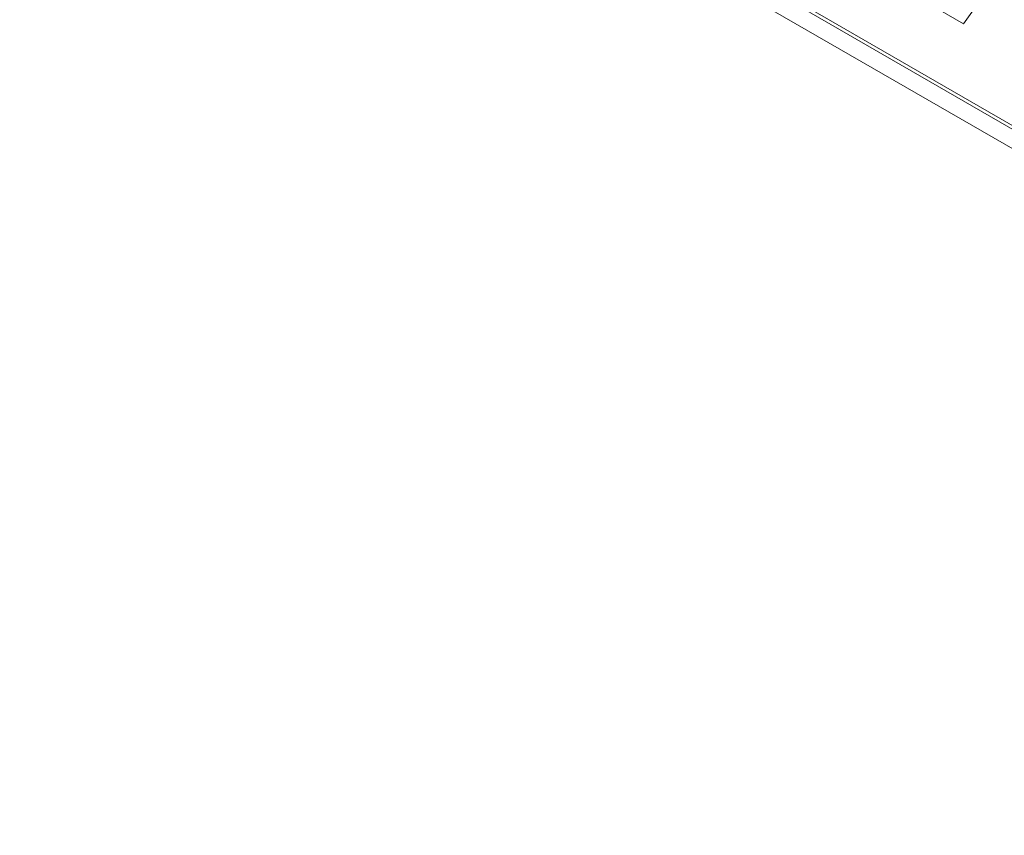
# Model space of a CAD drawing. Header units: inches. Extents: x -123 to 4816, y -2998 to 548.
# Tile 71 of 148: x 1197 to 1252, y -2615 to -2569. Entities that reach past the tile are written whole.
import ezdxf

# ---------------------------------------------------------------- set-up
doc = ezdxf.new("R2010")
doc.units = ezdxf.units.IN
doc.header["$MEASUREMENT"] = 0
doc.layers.get('0').update_dxf_attribs({"lineweight": 0})

msp = doc.modelspace()

# ---------------------------------------------------------------- linework, layer by layer
at = {"color": 3, "linetype": 'Continuous'}
for p, q in [((1319.972, -2615.368), (1196.581, -2544.13)), ((1238.558, -2567.059), (1270.025, -2585.225)), ((1270.149, -2585.5), (1238.682, -2567.333)), ((1249.95, -2569.472), (1247.991, -2568.34)), ((1250.93, -2568.078), (1249.95, -2569.472))]:
    msp.add_line(p, q, dxfattribs=at)

doc.saveas('drawing.dxf')
